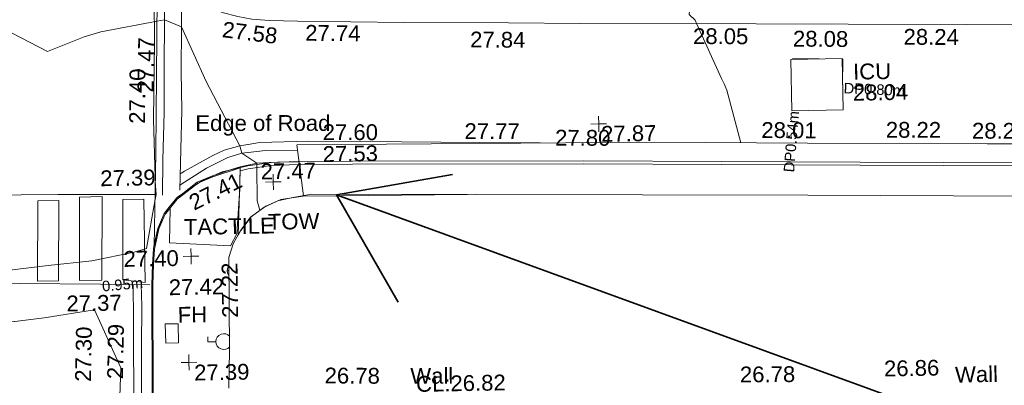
# Model space of a CAD drawing. Header units: millimetres. Extents: x -287732 to 520720, y -88450 to 287754.
# Tile 224 of 256: x -6642 to 16702, y 48505 to 57184. Entities that reach past the tile are written whole.
import ezdxf

# ---------------------------------------------------------------- set-up
doc = ezdxf.new("R2010")
doc.units = ezdxf.units.MM
doc.linetypes.add('IMPORT-UG_ELEC_LV_QLB2 _2_', pattern=[2700, 1500, -300, 0, -250, 150, -300, 0, -200])
doc.linetypes.add('IMPORT-UG_ELEC_STREET LIGHTING_QLB2 _2_', pattern=[2700, 1500, -300, 0, -250, 150, -300, 0, -200])
for name, color, linetype, lineweight, true_color in [('00_TOPO_FIREHYDRANT', 5, 'Continuous', 9, 0x0000ff), ('00_TOPO_FURN_LAMP_POST', 7, 'Continuous', 9, 0x666666), ('00_TOPO_KERB_BOTTOM', 1, 'Continuous', 9, 0xff0000), ('00_TOPO_KERB_TOP', 7, 'Continuous', 9, 0xa500a5), ('00_TOPO_LEVEL_SPOT', 7, 'Continuous', 9, 0x666666), ('00_TOPO_ROAD_MARKING_WHITE_CONTINUOUS', 7, 'Continuous', 9, 0x999999), ('00_TOPO_ROAD_MARKING_WHITE_DASH', 7, 'Continuous', 9, 0x999999), ('00_TOPO_ROAD_MARKING_YELLOW_CONTINUOUS', 40, 'Continuous', 9, 0xffbf00), ('00_TOPO_SERV_IC', 5, 'Continuous', 9, 0x0000ff), ('00_TOPO_SERV_MH', 7, 'Continuous', 9, 0x666666), ('00_TOPO_TOP_OF_WALL', 7, 'Continuous', 9, 0x666666), ('00_UAV_LEVEL_SPOT', 7, 'Continuous', 9, 0x666666), ('00_UAV_ROAD_MARKING_YELLOW_CONTINUOUS', 40, 'Continuous', 9, 0xffbf00), ('00_UAV_TOP_OF_WALL', 7, 'Continuous', 9, 0x666666), ('00_UAV_WALL', 7, 'Continuous', 9, 0x7c00a5), ('01_DTM_CONTOUR_MJR', 7, 'Continuous', 9, 0x7f3f00), ('01_DTM_CONTOUR_MNR', 7, 'Continuous', 9, 0xa5a552), ('12333-PUM-2D-U-0001-C01 - Rev2_REVIT IMPORT_dwg', 7, 'Continuous', 9, 0x767676), ('A_RHA_Line', 7, 'Continuous', 9, 0x00a600), ('PUM-ELECTRIC-LV-QLB2', 1, 'IMPORT-UG_ELEC_LV_QLB2 _2_', 9, 0xff0000), ('PUM-ELECTRIC-MH', 1, 'Continuous', 9, 0xff0000)]:
    doc.layers.add(name, color=color, linetype=linetype, lineweight=lineweight, true_color=true_color)
for name, color, linetype, lineweight in [('00_TOPO_PEDASTRIAN', 7, 'Continuous', 9), ('00_TOPO_ROAD_EDGE', 7, 'Continuous', 9), ('00_TOPO_SURFACE', 7, 'Continuous', 9), ('00_TOPO_SURVEY_TEXT', 7, 'Continuous', 9), ('A_RHA_Floor', 7, 'Continuous', 9)]:
    doc.layers.add(name, color=color, linetype=linetype, lineweight=lineweight)
doc.styles.add('Arial_1', font='arial.ttf', dxfattribs={"height": 250})
doc.styles.add('Swis721 Lt BT_2', font='swissl.ttf', dxfattribs={"height": 375})

# ---------------------------------------------------------------- blocks, each defined once
blk = doc.blocks.new('12333-PUM-2D-U-0001-C01 - Rev2_REVIT IMPORT_dwg_MSL_Lamp_Post_SYM-V48-Site Location Plan Proposed')
at = {"layer": '00_TOPO_FURN_LAMP_POST', "color": 254, "true_color": 0xcccccc, "flags": 128}
blk.add_lwpolyline([(-500, 0), (-1000, 0), (-1000, 317)], dxfattribs=at)
at = {"layer": '00_TOPO_FURN_LAMP_POST', "color": 254, "true_color": 0xcccccc}
blk.add_arc((0, 0), 500, 39.96611, 317.73794, dxfattribs=at)
blk = doc.blocks.new('12333-PUM-2D-U-0001-C01 - Rev2_REVIT IMPORT_dwg_MM-V49-Site Location Plan Proposed')
at = {"layer": '00_TOPO_LEVEL_SPOT', "color": 254, "true_color": 0xeaeaea, "flags": 128}
for points in [[(0, -500), (0, 0), (-500, 0)], [(500, 0), (0, 0), (0, 500)]]:
    blk.add_lwpolyline(points, dxfattribs=at)
blk = doc.blocks.new('12333-PUM-2D-U-0001-C01 - Rev2_REVIT IMPORT_dwg_MM-2077200-Site Location Plan Proposed')
at = {"layer": '00_TOPO_LEVEL_SPOT', "color": 254, "true_color": 0xcccccc, "flags": 128}
for points in [[(0, -500), (0, 0), (-500, 0)], [(500, 0), (0, 0), (0, 500)]]:
    blk.add_lwpolyline(points, dxfattribs=at)
blk = doc.blocks.new('12333-PUM-2D-U-0001-C01 - Rev2_REVIT IMPORT_dwg_TOW-V50-Site Location Plan Proposed')
at = {"layer": '00_TOPO_TOP_OF_WALL', "color": 254, "true_color": 0xcccccc}
blk.add_line((-411, 0), (-525, 0), dxfattribs=at)
blk.add_arc((0, 0), 525, 144.78589, 214.13742, dxfattribs=at)
blk = doc.blocks.new('12333-PUM-2D-U-0001-C01 - Rev2_REVIT IMPORT_dwg_UAV-V204-Site Location Plan Proposed')
at = {"layer": '00_UAV_LEVEL_SPOT', "color": 254, "true_color": 0xeaeaea, "flags": 128}
for points in [[(0, -500), (0, 0), (-500, 0)], [(500, 0), (0, 0), (0, 500)]]:
    blk.add_lwpolyline(points, dxfattribs=at)
blk = doc.blocks.new('12333-PUM-2D-U-0001-C01 - Rev2_REVIT IMPORT_dwg_MGS62954_T2_Galway_ITM_3d_Rev1-2077680-Site Location Plan Proposed')
at = {"layer": '00_TOPO_FIREHYDRANT', "color": 254, "true_color": 0xcccccc}
for p, q in [((533899643, 725604975), (533899643, 725605432)), ((533899643, 725605432), (533899948, 725605432)), ((533899948, 725605432), (533899948, 725604975)), ((533899643, 725604975), (533899948, 725604975))]:
    blk.add_line(p, q, dxfattribs=at)
at = {"layer": '00_TOPO_KERB_BOTTOM', "color": 254, "true_color": 0xcccccc}
for p, q in [((533900857, 725608937), (533901300, 725609074)), ((533899962, 725608411), (533900111, 725608523)), ((533899753, 725608163), (533899960, 725608410))]:
    blk.add_line(p, q, dxfattribs=at)
at = {"layer": '00_TOPO_KERB_BOTTOM', "color": 254, "true_color": 0xeaeaea}
blk.add_line((533901300, 725609074), (533901485, 725609131), dxfattribs=at)
at = {"layer": '00_TOPO_KERB_BOTTOM', "color": 254, "true_color": 0xeaeaea, "flags": 128}
for points in [[(533900111, 725608523), (533900458, 725608782), (533900820, 725608926), (533900857, 725608937)], [(533899414, 725607322), (533899503, 725607701), (533899664, 725608056), (533899753, 725608163)]]:
    blk.add_lwpolyline(points, dxfattribs=at)
at = {"layer": '00_TOPO_KERB_BOTTOM', "color": 254, "true_color": 0xcccccc, "flags": 128}
blk.add_lwpolyline([(533899263, 725602302), (533899292, 725603423), (533899316, 725604609), (533899323, 725605500), (533899339, 725606366), (533899360, 725606857), (533899390, 725607219), (533899414, 725607322)], dxfattribs=at)
at = {"layer": '00_TOPO_KERB_TOP', "color": 254, "true_color": 0xcccccc, "flags": 128}
for points in [[(533900491, 725608767), (533900828, 725608900), (533901485, 725609103)], [(533899698, 725608055), (533899979, 725608391), (533900423, 725608723)], [(533899289, 725602301), (533899318, 725603423), (533899342, 725604609), (533899349, 725605500), (533899365, 725606365), (533899386, 725606855), (533899415, 725607215), (533899527, 725607692), (533899654, 725607970)]]:
    blk.add_lwpolyline(points, dxfattribs=at)
at = {"layer": '00_TOPO_KERB_TOP', "color": 254, "true_color": 0xeaeaea, "flags": 128}
for points in [[(533900423, 725608723), (533900470, 725608758), (533900491, 725608767)], [(533899654, 725607970), (533899686, 725608041), (533899698, 725608055)]]:
    blk.add_lwpolyline(points, dxfattribs=at)
at = {"layer": '00_TOPO_PEDASTRIAN', "color": 254, "true_color": 0xcccccc}
for p, q in [((533896634, 725606499), (533896672, 725608404)), ((533897167, 725608404), (533896672, 725608404)), ((533897129, 725606499), (533897167, 725608404)), ((533897624, 725606499), (533897662, 725608480)), ((533898196, 725608480), (533897662, 725608480)), ((533898158, 725606499), (533898196, 725608480)), ((533898653, 725606499), (533898691, 725608404)), ((533899186, 725608404), (533898691, 725608404)), ((533899186, 725606423), (533899186, 725608404)), ((533897129, 725606499), (533896634, 725606499)), ((533898158, 725606499), (533897624, 725606499)), ((533899186, 725606423), (533898653, 725606499))]:
    blk.add_line(p, q, dxfattribs=at)
at = {"layer": '00_TOPO_ROAD_EDGE', "color": 254, "true_color": 0xeaeaea}
for p, q in [((533902370, 725609223), (533902216, 725609222)), ((533901661, 725609167), (533901485, 725609131))]:
    blk.add_line(p, q, dxfattribs=at)
at = {"layer": '00_TOPO_ROAD_EDGE', "color": 254, "true_color": 0xcccccc}
blk.add_line((533902880, 725609225), (533902370, 725609223), dxfattribs=at)
at = {"layer": '00_TOPO_ROAD_EDGE', "color": 254, "true_color": 0xeaeaea, "flags": 128}
blk.add_lwpolyline([(533902215, 725609222), (533902169, 725609222), (533901883, 725609212), (533901664, 725609167)], dxfattribs=at)
at = {"layer": '00_TOPO_ROAD_MARKING_WHITE_CONTINUOUS', "color": 254, "true_color": 0xeaeaea}
for p, q in [((533899630, 725608490), (533899650, 725609322)), ((533899454, 725608510), (533899480, 725608510))]:
    blk.add_line(p, q, dxfattribs=at)
at = {"layer": '00_TOPO_ROAD_MARKING_WHITE_CONTINUOUS', "color": 254, "true_color": 0xeaeaea, "flags": 128}
blk.add_lwpolyline([(533899650, 725609330), (533899700, 725610450), (533899720, 725611520), (533899750, 725612650), (533899770, 725613543)], dxfattribs=at)
at = {"layer": '00_TOPO_ROAD_MARKING_WHITE_CONTINUOUS', "color": 254, "true_color": 0xcccccc, "flags": 128}
for points in [[(533894540, 725608570), (533897150, 725608550), (533899454, 725608510)], [(533899290, 725606370), (533898120, 725606400), (533896200, 725606450), (533894550, 725606470)]]:
    blk.add_lwpolyline(points, dxfattribs=at)
at = {"layer": '00_TOPO_ROAD_MARKING_WHITE_DASH', "color": 254, "true_color": 0xeaeaea, "flags": 128}
blk.add_lwpolyline([(533900040, 725608600), (533900080, 725609570), (533900120, 725610490), (533900120, 725611420), (533900150, 725612480), (533900160, 725613410)], dxfattribs=at)
at = {"layer": '00_TOPO_ROAD_MARKING_YELLOW_CONTINUOUS', "color": 254, "true_color": 0xeaeaea}
blk.add_line((533900045, 725608720), (533900155, 725608787), dxfattribs=at)
at = {"layer": '00_TOPO_ROAD_MARKING_YELLOW_CONTINUOUS', "color": 254, "true_color": 0xeaeaea, "flags": 128}
for points in [[(533902910, 725612560), (533902230, 725612590), (533901820, 725612630), (533901490, 725612700), (533901120, 725612800), (533900640, 725613050), (533900070, 725613510)], [(533901682, 725609660), (533901950, 725609700), (533903110, 725609710)], [(533900056, 725608991), (533900160, 725609050), (533900840, 725609410), (533901109, 725609530)], [(533900160, 725608790), (533900680, 725609110), (533901190, 725609360), (533901530, 725609450), (533901670, 725609465)], [(533901110, 725609530), (533901480, 725609630), (533901673, 725609659)], [(533901674, 725609465), (533902090, 725609510), (533902847, 725609503)]]:
    blk.add_lwpolyline(points, dxfattribs=at)
at = {"layer": '00_TOPO_ROAD_MARKING_YELLOW_CONTINUOUS', "color": 254, "true_color": 0xcccccc, "flags": 128}
for points in [[(533898900, 725606380), (533898890, 725605560), (533898880, 725604820), (533898870, 725604010), (533898860, 725603290), (533898850, 725602480), (533898830, 725601670), (533898820, 725600910), (533898800, 725600140), (533898800, 725599310), (533898780, 725598470), (533898760, 725597480), (533898750, 725596500), (533898750, 725595630), (533898730, 725594800), (533898710, 725594000), (533898700, 725593100), (533898680, 725591960), (533898660, 725591160), (533898650, 725590330), (533898640, 725589380), (533898610, 725588450)], [(533898790, 725587750), (533898800, 725588600), (533898810, 725589490), (533898830, 725590310), (533898850, 725591160), (533898860, 725591960), (533898880, 725592800), (533898890, 725593610), (533898900, 725594470), (533898910, 725594970), (533898930, 725596000), (533898940, 725597100), (533898950, 725598150), (533898980, 725599250), (533899000, 725600360), (533899010, 725601450), (533899040, 725602620), (533899050, 725603660), (533899070, 725604900), (533899090, 725605870), (533899090, 725606375)]]:
    blk.add_lwpolyline(points, dxfattribs=at)
at = {"layer": '00_TOPO_SERV_IC', "color": 254, "true_color": 0xeaeaea}
for p, q in [((533914579, 725610233), (533914579, 725611452)), ((533914579, 725611452), (533915798, 725611452)), ((533915798, 725611452), (533915798, 725610233)), ((533914579, 725610233), (533915798, 725610233))]:
    blk.add_line(p, q, dxfattribs=at)
at = {"layer": '00_TOPO_SURFACE', "color": 254, "true_color": 0xcccccc}
blk.add_line((533901469, 725608782), (533901480, 725609101), dxfattribs=at)
at = {"layer": '00_TOPO_SURFACE', "color": 254, "true_color": 0xcccccc, "flags": 128}
for points in [[(533899567, 725615608), (533899520, 725614820), (533899530, 725614365), (533899510, 725613160), (533899500, 725612120), (533899450, 725610290), (533899460, 725608920), (533899465, 725608826)], [(533899448, 725608348), (533899230, 725607230), (533898932, 725607150), (533897929, 725606960), (533896890, 725606871), (533895908, 725606770), (533894900, 725606640), (533894503, 725606570)], [(533899809, 725608189), (533899777, 725607352), (533901221, 725607256), (533901374, 725607540), (533901455, 725608500)], [(533893824, 725574681), (533894920, 725574620), (533895900, 725574590), (533897250, 725574550), (533897950, 725574560), (533897960, 725575910), (533898000, 725577610), (533898090, 725579450), (533898130, 725581810), (533898160, 725584140), (533898160, 725587230), (533898150, 725589910), (533898170, 725592650), (533898240, 725595020), (533898320, 725598970), (533898430, 725601500), (533898520, 725603510), (533898570, 725604410), (533897970, 725605800), (533896773, 725605631), (533895360, 725605480), (533894460, 725605350)]]:
    blk.add_lwpolyline(points, dxfattribs=at)
at = {"layer": '00_TOPO_SURFACE', "color": 254, "true_color": 0xeaeaea, "flags": 128}
for points in [[(533899465, 725608826), (533899480, 725608510), (533899448, 725608348)], [(533901455, 725608500), (533901462, 725608588), (533901469, 725608782)]]:
    blk.add_lwpolyline(points, dxfattribs=at)
at = {"layer": '00_UAV_ROAD_MARKING_YELLOW_CONTINUOUS', "color": 254, "true_color": 0xeaeaea, "flags": 128}
for points in [[(533950065, 725611785), (533949861, 725611746), (533949654, 725611715), (533949447, 725611693), (533949241, 725611679), (533949152, 725611676), (533948742, 725611662), (533947937, 725611636), (533943746, 725611683), (533938746, 725611779), (533938223, 725611789), (533933748, 725611893), (533932570, 725611921), (533928754, 725611970), (533926856, 725611994), (533923760, 725612081), (533921261, 725612152), (533918765, 725612205), (533915957, 725612265), (533913770, 725612310), (533909604, 725612394)], [(533902910, 725612560), (533905420, 725612490), (533907905, 725612433), (533909604, 725612394)], [(533903110, 725609710), (533905318, 725609654), (533908105, 725609585), (533908600, 725609572)]]:
    blk.add_lwpolyline(points, dxfattribs=at)
at = {"layer": '01_DTM_CONTOUR_MJR', "color": 254, "true_color": 0xcccccc}
blk.add_line((533901879, 725609106), (533901880, 725609179), dxfattribs=at)
at = {"layer": '01_DTM_CONTOUR_MJR', "color": 254, "true_color": 0xcccccc, "flags": 128}
blk.add_lwpolyline([(533899572, 725612620), (533898234, 725612392), (533897840, 725612276), (533896960, 725611950), (533896133, 725612394)], dxfattribs=at)
at = {"layer": '01_DTM_CONTOUR_MJR', "color": 254, "true_color": 0xeaeaea, "flags": 128}
for points in [[(533901668, 725609356), (533901530, 725609450), (533901480, 725609630), (533900710, 725611170), (533900150, 725612480), (533899750, 725612650), (533899572, 725612620)], [(533901880, 725609179), (533901880, 725609210), (533901669, 725609354)], [(533901929, 725608093), (533901874, 725608319), (533901879, 725609106)]]:
    blk.add_lwpolyline(points, dxfattribs=at)
at = {"layer": '01_DTM_CONTOUR_MNR', "color": 254, "true_color": 0xeaeaea, "flags": 128}
blk.add_lwpolyline([(533913359, 725609494), (533913050, 725610745), (533912990, 725610900), (533912932, 725611024), (533912370, 725612330), (533912331, 725612424), (533912190, 725612560), (533912208, 725612738), (533912220, 725612760), (533912204, 725612770)], dxfattribs=at)
at = {"xscale": 0.375, "yscale": 0.375, "zscale": 0.375}
for name, p in [('12333-PUM-2D-U-0001-C01 - Rev2_REVIT IMPORT_dwg_UAV-V204-Site Location Plan Proposed', (533910000, 725610000)), ('12333-PUM-2D-U-0001-C01 - Rev2_REVIT IMPORT_dwg_MM-V49-Site Location Plan Proposed', (533902262, 725608757)), ('12333-PUM-2D-U-0001-C01 - Rev2_REVIT IMPORT_dwg_MM-2077200-Site Location Plan Proposed', (533900280, 725607027)), ('12333-PUM-2D-U-0001-C01 - Rev2_REVIT IMPORT_dwg_TOW-V50-Site Location Plan Proposed', (533901328, 725606664)), ('12333-PUM-2D-U-0001-C01 - Rev2_REVIT IMPORT_dwg_MSL_Lamp_Post_SYM-V48-Site Location Plan Proposed', (533901021, 725604989)), ('12333-PUM-2D-U-0001-C01 - Rev2_REVIT IMPORT_dwg_MM-2077200-Site Location Plan Proposed', (533900188, 725604510))]:
    blk.add_blockref(name, p, dxfattribs=at)
at = {"layer": '00_TOPO_FIREHYDRANT', "color": 251, "true_color": 0x666666, "insert": (533899940, 725605830), "char_height": 375, "width": 797.81, "attachment_point": 1, "line_spacing_factor": 1.005062, "style": 'Swis721 Lt BT_2'}
blk.add_mtext('FH', dxfattribs=at)
at = {"layer": '00_TOPO_KERB_BOTTOM', "color": 251, "true_color": 0x666666, "insert": (533897479, 725604100), "char_height": 375, "width": 1495.9, "attachment_point": 1, "rotation": 87.9162, "line_spacing_factor": 1.005062, "style": 'Swis721 Lt BT_2'}
blk.add_mtext('27.30', dxfattribs=at)
at = {"layer": '00_TOPO_KERB_TOP', "color": 251, "true_color": 0x666666, "insert": (533900211, 725608444), "char_height": 375, "width": 1495.9, "attachment_point": 1, "rotation": 25.3579, "line_spacing_factor": 1.005062, "style": 'Swis721 Lt BT_2'}
blk.add_mtext('27.41', dxfattribs=at)
at = {"layer": '00_TOPO_LEVEL_SPOT', "char_height": 375, "width": 1495.9, "attachment_point": 1, "line_spacing_factor": 1.005062, "style": 'Swis721 Lt BT_2'}
for s, insert in [('27.42', (533899740, 725606487)), ('27.39', (533900306, 725604452))]:
    blk.add_mtext(s, dxfattribs=dict(at, insert=insert))
at = {"layer": '00_TOPO_ROAD_EDGE', "color": 251, "true_color": 0x666666, "insert": (533900440, 725610374), "char_height": 375, "width": 3746.88, "attachment_point": 1, "rotation": 359.0426, "line_spacing_factor": 1.005062, "style": 'Swis721 Lt BT_2'}
blk.add_mtext('Edge of Road', dxfattribs=at)
at = {"layer": '00_TOPO_ROAD_EDGE', "color": 251, "true_color": 0x666666, "insert": (533901966, 725609197), "char_height": 375, "width": 1495.9, "attachment_point": 1, "line_spacing_factor": 1.005062, "style": 'Swis721 Lt BT_2'}
blk.add_mtext('27.47', dxfattribs=at)
at = {"layer": '00_TOPO_ROAD_MARKING_WHITE_CONTINUOUS', "color": 251, "true_color": 0x666666, "char_height": 375, "width": 1495.9, "attachment_point": 1, "line_spacing_factor": 1.005062, "style": 'Swis721 Lt BT_2'}
for s, insert in [('27.39', (533898160, 725609102)), ('27.37', (533897307, 725606145))]:
    blk.add_mtext(s, dxfattribs=dict(at, insert=insert))
at = {"layer": '00_TOPO_ROAD_MARKING_WHITE_DASH', "color": 251, "true_color": 0x666666, "insert": (533899078, 725610940), "char_height": 375, "width": 1495.9, "attachment_point": 1, "rotation": 88.1513, "line_spacing_factor": 1.005062, "style": 'Swis721 Lt BT_2'}
blk.add_mtext('27.47', dxfattribs=at)
at = {"layer": '00_TOPO_ROAD_MARKING_YELLOW_CONTINUOUS', "color": 251, "true_color": 0x666666, "char_height": 375, "width": 1495.9, "attachment_point": 1, "line_spacing_factor": 1.005062, "style": 'Swis721 Lt BT_2'}
for s, insert, rotation in [('27.58', (533901145, 725612589), 351.8268), ('27.29', (533898241, 725604149), 87.9162)]:
    blk.add_mtext(s, dxfattribs=dict(at, insert=insert, rotation=rotation))
at = {"layer": '00_TOPO_ROAD_MARKING_YELLOW_CONTINUOUS', "color": 251, "true_color": 0x666666, "insert": (533903443, 725609585), "char_height": 375, "width": 1495.9, "attachment_point": 1, "line_spacing_factor": 1.005062, "style": 'Swis721 Lt BT_2'}
blk.add_mtext('27.53', dxfattribs=at)
at = {"layer": '00_TOPO_SERV_IC', "color": 251, "true_color": 0x666666, "char_height": 375, "attachment_point": 1, "line_spacing_factor": 1.005062, "style": 'Swis721 Lt BT_2'}
for s, insert, width in [('ICU', (533916051, 725611321), 1021.01), ('28.04', (533916037, 725610821), 1495.9)]:
    blk.add_mtext(s, dxfattribs=dict(at, insert=insert, width=width))
at = {"layer": '00_TOPO_SERV_MH', "insert": (533905562, 725604091), "char_height": 375, "width": 2440.93, "attachment_point": 1, "line_spacing_factor": 1.005062, "style": 'Swis721 Lt BT_2'}
blk.add_mtext('CL:26.82', dxfattribs=at)
at = {"layer": '00_TOPO_SURFACE', "color": 251, "true_color": 0x666666, "insert": (533898870, 725610199), "char_height": 375, "width": 1495.9, "attachment_point": 1, "rotation": 88.6536, "line_spacing_factor": 1.005062, "style": 'Swis721 Lt BT_2'}
blk.add_mtext('27.40', dxfattribs=at)
at = {"layer": '00_TOPO_SURFACE', "color": 251, "true_color": 0x666666, "insert": (533898678, 725607178), "char_height": 375, "width": 1495.9, "attachment_point": 1, "line_spacing_factor": 1.005062, "style": 'Swis721 Lt BT_2'}
blk.add_mtext('27.40', dxfattribs=at)
at = {"layer": '00_TOPO_SURVEY_TEXT', "color": 251, "true_color": 0x666666, "insert": (533900124, 725607911), "char_height": 375, "width": 2341.21, "attachment_point": 1, "line_spacing_factor": 1.005062, "style": 'Swis721 Lt BT_2'}
blk.add_mtext('TACTILE', dxfattribs=at)
at = {"layer": '00_TOPO_TOP_OF_WALL', "insert": (533902115, 725608000), "char_height": 375, "width": 1343.94, "attachment_point": 1, "line_spacing_factor": 1.005062, "style": 'Swis721 Lt BT_2'}
blk.add_mtext('TOW', dxfattribs=at)
at = {"layer": '00_UAV_LEVEL_SPOT', "insert": (533910052, 725609949), "char_height": 375, "width": 1495.9, "attachment_point": 1, "line_spacing_factor": 1.005062, "style": 'Swis721 Lt BT_2'}
blk.add_mtext('27.87', dxfattribs=at)
at = {"layer": '00_UAV_ROAD_MARKING_YELLOW_CONTINUOUS', "color": 251, "true_color": 0x666666, "char_height": 375, "width": 1495.9, "attachment_point": 1, "line_spacing_factor": 1.005062, "style": 'Swis721 Lt BT_2'}
for s, insert, rotation in [('27.74', (533903085, 725612470), 358.478), ('27.84', (533906990, 725612243), 358.6856), ('28.05', (533912276, 725612231), 358.8332), ('28.08', (533914644, 725612131), 358.565), ('28.24', (533917266, 725612128), 358.7795), ('27.60', (533903456, 725610106), 358.95), ('27.77', (533906818, 725610072), 358.9175), ('28.01', (533913857, 725609977), 358.5438), ('28.22', (533916807, 725609929), 358.8712), ('27.80', (533908964, 725609879), 358.7614), ('28.21', (533918849, 725609872), 358.8047)]:
    blk.add_mtext(s, dxfattribs=dict(at, insert=insert, rotation=rotation))
at = {"layer": '00_UAV_TOP_OF_WALL', "insert": (533916661, 725604263), "char_height": 375, "width": 1495.9, "attachment_point": 1, "line_spacing_factor": 1.005062, "style": 'Swis721 Lt BT_2'}
blk.add_mtext('26.86', dxfattribs=at)
at = {"layer": '00_UAV_WALL', "color": 251, "true_color": 0x666666, "char_height": 375, "attachment_point": 1, "line_spacing_factor": 1.005062, "style": 'Swis721 Lt BT_2'}
for s, insert, width, rotation in [('27.22', (533900996, 725605552), 1495.9, 89.7204), ('26.78', (533903402, 725604330), 1495.9, 358.6677), ('Wall', (533905431, 725604285), 1130.24, 359.1529), ('26.78', (533913245, 725604182), 1495.9, 359.42), ('Wall', (533918341, 725604087), 1130.24, 0.1341)]:
    blk.add_mtext(s, dxfattribs=dict(at, insert=insert, width=width, rotation=rotation))
blk = doc.blocks.new('12333-PUM-2D-U-0001-C01 - Rev2_REVIT IMPORT_dwg-1620468-Site Location Plan Proposed')
at = {"layer": 'PUM-ELECTRIC-MH', "color": 254, "true_color": 0xffdddd}
for p, q in [((273550, -4382), (273550, -4402)), ((274172, -4402), (273550, -4382)), ((274731, -4420), (274718, -4420)), ((274718, -5029), (274731, -4420))]:
    blk.add_line(p, q, dxfattribs=at)
blk.add_blockref('12333-PUM-2D-U-0001-C01 - Rev2_REVIT IMPORT_dwg_MGS62954_T2_Galway_ITM_3d_Rev1-2077680-Site Location Plan Proposed', (-533641080, -725615854))
at = {"layer": 'PUM-ELECTRIC-LV-QLB2', "char_height": 250, "attachment_point": 2, "line_spacing_factor": 0.941778, "style": 'Arial_1'}
for s, insert, width, rotation in [('DP0.80m', (275475, -5023), 1738.51, 356.5429), ('DP0.54m', (273353, -6342), 1738.51, 84.2849), ('0.95m', (257554, -9342), 1160.03, 4.1835)]:
    blk.add_mtext(s, dxfattribs=dict(at, insert=insert, width=width, rotation=rotation))

msp = doc.modelspace()

# ---------------------------------------------------------------- linework, layer by layer
at = {"layer": 'A_RHA_Floor', "color": 253, "true_color": 0xaaaaaa}
for p, q in [((-3416, 54020), (-3376, 58072)), ((-3452, 51811), (-3416, 54020)), ((-1236, 53718), (-1845, 53572)), ((-683, 53792), (-1236, 53718)), ((-1223, 53646), (-677, 53720)), ((-44, 53821), (-683, 53792)), ((-677, 53720), (-42, 53749)), ((1246, 53824), (-44, 53821)), ((-42, 53749), (1246, 53751)), ((6721, 53834), (1246, 53824)), ((1246, 53751), (6721, 53761)), ((13286, 53800), (6721, 53834)), ((6721, 53761), (13286, 53727)), ((20787, 53773), (13286, 53800)), ((13286, 53727), (20787, 53701)), ((-1845, 53572), (-2323, 53361)), ((-1464, 52069), (-1414, 53600)), ((-1414, 53600), (-1223, 53646)), ((-2323, 53361), (-2594, 53181)), ((-2594, 53181), (-2892, 52982)), ((78, 52996), (-448, 52913)), ((3974, 53032), (78, 52996)), ((19030, 52984), (12046, 53015)), ((-2892, 52982), (-3115, 52717)), ((-448, 52913), (-850, 52737)), ((-3115, 52717), (-3334, 52276)), ((-850, 52737), (-1151, 52508)), ((-1151, 52508), (-1398, 52183)), ((-3334, 52276), (-3452, 51811)), ((-1398, 52183), (-1464, 52069)), ((-1672, 49333), (-1684, 48438))]:
    msp.add_line(p, q, dxfattribs=at)
at = {"layer": 'A_RHA_Floor', "color": 254, "true_color": 0xdddddd}
for p, q in [((-72, 54213), (87, 53007)), ((8413, 54278), (-64, 54213)), ((12033, 54250), (8413, 54278)), ((16296, 54240), (12033, 54250)), ((20351, 54219), (16296, 54240)), ((275, 53040), (12046, 53015)), ((12046, 53015), (12046, 53015)), ((-809, 52759), (-1170, 52495)), ((-209, 52956), (-524, 52885)), ((-1404, 52180), (-1582, 51862)), ((-1582, 51862), (-1681, 51543)), ((-1681, 51543), (-1672, 49333))]:
    msp.add_line(p, q, dxfattribs=at)
at = {"layer": 'A_RHA_Floor', "color": 7, "true_color": 0xf1f1f1}
for p, q in [((275, 53040), (-209, 52956)), ((-524, 52885), (-809, 52759)), ((-1170, 52495), (-1398, 52189))]:
    msp.add_line(p, q, dxfattribs=at)
at = {"layer": 'A_RHA_Line', "color": 1, "lineweight": 35, "true_color": 0xff0000}
for p, q in [((865, 53024), (3622, 53511)), ((26642, 43642), (865, 53024)), ((865, 53024), (2332, 50483))]:
    msp.add_line(p, q, dxfattribs=at)

# ---------------------------------------------------------------- block references
at = {"layer": '12333-PUM-2D-U-0001-C01 - Rev2_REVIT IMPORT_dwg', "color": 254, "linetype": 'IMPORT-UG_ELEC_STREET LIGHTING_QLB2 _2_', "true_color": 0xffd4d4, "rotation": 0.9999999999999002}
msp.add_blockref('12333-PUM-2D-U-0001-C01 - Rev2_REVIT IMPORT_dwg-1620468-Site Location Plan Proposed', (-261895, 55870), dxfattribs=at)

doc.saveas('drawing.dxf')
